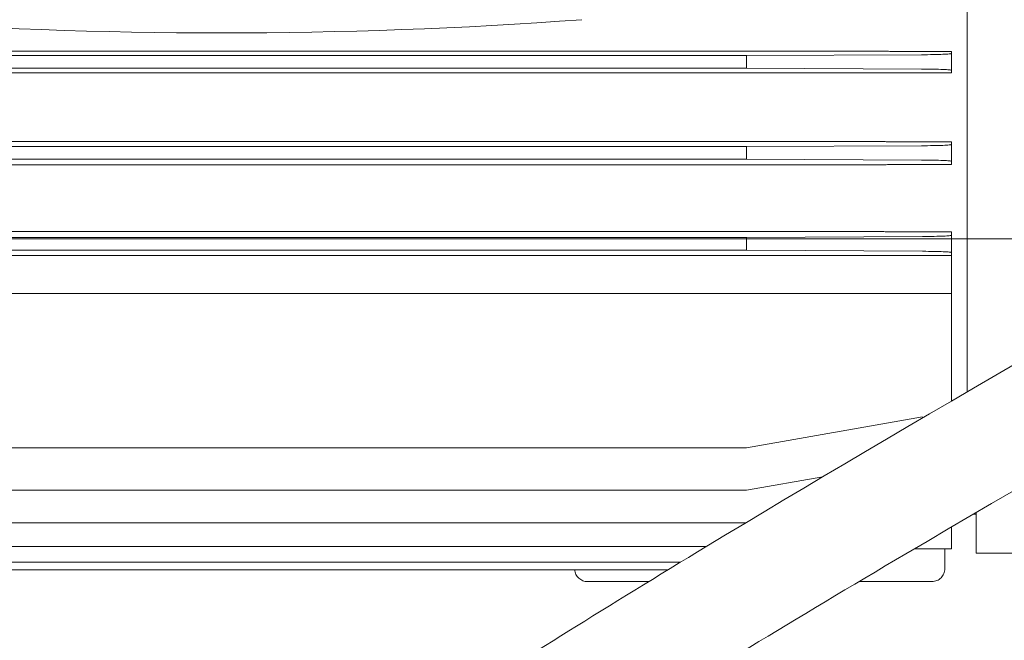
# Model space of a CAD drawing. Header units: millimetres. Extents: x -25606 to 96684, y -22894 to 47132.
# Tile 36 of 89: x 9034 to 9260, y 5766 to 5909. Entities that reach past the tile are written whole.
import ezdxf

# ---------------------------------------------------------------- set-up
doc = ezdxf.new("R2010")
doc.units = ezdxf.units.MM
doc.header["$LTSCALE"] = 50
doc.linetypes.add('A_CARA_16', pattern=[11.4, 6, -1.8, 0, -1.8, 0, -1.8])
doc.layers.add('AG_kanal', color=8, linetype='G_POTR_626_PN', lineweight=13)
doc.layers.add('CA_TG', color=9, linetype='A_CARA_16', lineweight=13)
doc.linetypes.add('G_POTR_626_PN', pattern='A,0.5,-1,2,-6.5,[8,hpfmlin.shx,S=1,R=0,X=0,Y=0],-6.5,2,-1,0.5', length=20)

# ---------------------------------------------------------------- blocks, each defined once
blk = doc.blocks.new('tg')
h = blk.add_hatch()
h.set_pattern_fill('ANSI31', color=252, scale=254, angle=345, style=0)
h.set_pattern_definition([(30, (1065.013, 2161), (-15.87501, 27.4963), [])])
edge = h.paths.add_edge_path()
edge.add_spline(control_points=[(5561.44, 5261.52), (5560.77, 5261.63), (5560.1, 5261.75), (5559.44, 5261.88)], knot_values=[13.825662, 13.825662, 13.825662, 13.825662, 14.000098, 14.000098, 14.000098, 14.000098], degree=3, periodic=0)
edge.add_line((5559.44, 5261.88), (5559.44, 5261.88))
edge.add_line((5559.44, 5261.88), (5559.44, 5298.08))
edge.add_line((5559.44, 5298.08), (5561.44, 5298.08))
edge.add_line((5561.44, 5298.08), (5561.44, 5261.52))
edge.add_line((5561.44, 5261.52), (5561.44, 5261.52))
edge = h.paths.add_edge_path()
edge.add_line((4448.44, 4291.46), (4448.44, 4376.45))
edge.add_spline(control_points=[(4448.44, 4376.45), (4449.11, 4376.22), (4449.78, 4375.97), (4450.44, 4375.72)], knot_values=[10.864235, 10.864235, 10.864235, 10.864235, 11.074814, 11.074814, 11.074814, 11.074814], degree=3, periodic=0)
edge.add_line((4450.44, 4375.72), (4450.44, 4375.72))
edge.add_line((4450.44, 4375.72), (4450.44, 4292.04))
edge.add_spline(control_points=[(4450.44, 4292.04), (4450.27, 4291.99), (4450.09, 4291.94), (4449.43, 4291.74), (4448.94, 4291.6), (4448.44, 4291.46)], knot_values=[22.713594, 22.713594, 22.713594, 22.713594, 22.768373, 22.768373, 22.922016, 22.922016, 22.922016, 22.922016], degree=3, periodic=0)
edge = h.paths.add_edge_path()
edge.add_ellipse((5557.44, 4308.55), major_axis=(-3, 4), ratio=1, start_angle=270, end_angle=299.5519)
edge.add_line((5559.44, 4313.13), (5559.44, 4362.82))
edge.add_line((5559.44, 4362.82), (5559.44, 4362.82))
edge.add_spline(control_points=[(5559.44, 4362.82), (5559.83, 4362.95), (5560.22, 4363.08), (5560.89, 4363.27), (5561.16, 4363.35), (5561.44, 4363.43)], knot_values=[5.579232, 5.579232, 5.579232, 5.579232, 5.705995, 5.705995, 5.795124, 5.795124, 5.795124, 5.795124], degree=3, periodic=0)
edge.add_line((5561.44, 4363.43), (5561.44, 4311.55))
at = {"color": 252}
for p, q in [((5169.56, 4994.75), (5169.56, 4849.84)), ((5148.3, 4928.05), (4848.52, 4928.05)), ((5118.91, 4927.05), (4877.91, 4927.05)), ((5118.91, 4927.05), (5159.02, 4927.25)), ((5118.91, 4924.15), (5118.91, 4927.05)), ((5165.91, 4928), (5155.22, 4928)), ((5165.91, 4928), (5165.91, 4927.52)), ((5165.91, 4927.52), (5165.91, 4923.68)), ((5148.3, 4923.06), (4848.52, 4923.06)), ((5118.91, 4924.15), (4877.91, 4924.15)), ((5159.02, 4923.95), (5118.91, 4924.15)), ((5155.22, 4923.12), (5165.91, 4923.12)), ((5165.91, 4923.68), (5165.91, 4923.12)), ((5148.3, 4907.3), (4848.52, 4907.3)), ((5165.91, 4907.24), (5155.22, 4907.24)), ((5165.91, 4907.24), (5165.91, 4902.04)), ((5118.91, 4906.15), (4877.91, 4906.15)), ((5118.91, 4906.15), (5159.02, 4906.35)), ((5118.91, 4903.25), (5118.91, 4906.15)), ((5118.91, 4903.25), (4877.91, 4903.25)), ((5159.02, 4903.05), (5118.91, 4903.25)), ((5148.3, 4901.97), (4848.52, 4901.97)), ((5155.22, 4902.04), (5165.91, 4902.04)), ((5148.3, 4886.62), (4848.52, 4886.62)), ((5165.91, 4886.56), (5155.22, 4886.56)), ((5165.91, 4886.56), (5165.91, 4881.83)), ((5118.91, 4885.25), (4877.91, 4885.25)), ((5118.91, 4885.25), (5159.3, 4885.5)), ((5118.91, 4882.35), (5118.91, 4885.25)), ((5118.91, 4882.35), (4877.91, 4882.35)), ((5159.3, 4882.1), (5118.91, 4882.35)), ((5165.91, 4881.83), (5165.91, 4881.11)), ((5165.91, 4881.11), (4830.91, 4881.11)), ((5165.91, 4881.11), (5165.91, 4847.71)), ((5165.91, 4872.44), (4830.91, 4872.44)), ((5118.91, 4836.93), (5159.3, 4844.06)), ((5118.91, 4836.93), (4934.78, 4836.93)), ((5118.91, 4827.24), (5136.36, 4830.31)), ((5118.91, 4827.24), (4920.54, 4827.24)), ((5171.02, 4821.75), (5171.56, 4821.75)), ((5171.56, 4822.06), (5171.56, 4812.75)), ((5118.71, 4819.76), (4877.91, 4819.76)), ((5165.91, 4818.76), (5165.91, 4813.75)), ((5109.67, 4814.31), (4877.91, 4814.31)), ((5157.37, 4813.75), (5165.91, 4813.75)), ((5164.41, 4813.75), (5164.41, 4809.25)), ((5204.56, 4812.75), (5171.56, 4812.75)), ((5103.79, 4810.74), (4877.91, 4810.74)), ((5100.89, 4808.97), (4877.91, 4808.97)), ((5096.44, 4806.25), (5082.41, 4806.25)), ((5161.41, 4806.25), (5144.68, 4806.25))]:
    blk.add_line(p, q, dxfattribs=at)
for centre, radius, start, end in [((4998.41, 6057.25), 1125, 265.78603, 274.21397), ((5082.41, 4809.25), 3, 185.3588, 270), ((5161.41, 4809.25), 3, 270, 0)]:
    blk.add_arc(centre, radius, start, end, dxfattribs=at)
for centre, major_axis, ratio, start_param, end_param in [((5157.91, 4927.52), (-8, 0), 0.034921, 1.710423, 3.141593), ((7370.13, 4670.34), (7574.33, 0), 0.034899, 1.867735, 1.868333), ((5157.91, 4923.68), (-8, 0), 0.034921, 3.141593, 4.572763), ((7004.68, 5113.54), (-6194.12, 0), 0.034899, 1.266638, 1.26737), ((5157.91, 4906.62), (-8, 0), 0.034921, 1.710423, 3.141593), ((5157.91, 4902.78), (-8, 0), 0.034921, 3.141593, 4.572763), ((6332.22, 4779.97), (3690.71, 0), 0.034899, 1.895744, 1.896981), ((6125.77, 4983.39), (-2939.62, 0), 0.034899, 1.232294, 1.233854), ((5157.91, 4885.77), (-8, 0), 0.034921, 1.745329, 3.141592), ((5157.91, 4881.83), (-8, 0), 0.034921, 3.141593, 4.537856)]:
    blk.add_ellipse(centre, major_axis=major_axis, ratio=ratio, start_param=start_param, end_param=end_param, dxfattribs=at)
for points, knots in [([(4992.93, 4745.84), (4997.01, 4745.84), (4999, 4746.2), (5004.33, 4748.24), (5007.13, 4749.64), (5019.37, 4756.83), (5032.56, 4765.85), (5082.68, 4798.22), (5130.58, 4827.42), (5242.37, 4891.85), (5303.21, 4926.12), (5372.37, 4965.64), (5392.04, 4976.92), (5416.14, 4990.18), (5423.28, 4993.99), (5436.02, 5000.34), (5441.63, 5002.89), (5451.63, 5006.63), (5456.11, 5007.93), (5465.42, 5009.32), (5470.31, 5009.23), (5478.76, 5007.39), (5482.32, 5005.97), (5486.82, 5003.68), (5487.97, 5003.05), (5489.12, 5002.39)], [1, 1, 1, 1, 1.148821, 1.148821, 1.255648, 1.255648, 1.507157, 1.507157, 1.907157, 1.907157, 2.307157, 2.307157, 2.507157, 2.507157, 2.607157, 2.607157, 2.705367, 2.705367, 2.794757, 2.794757, 2.890784, 2.890784, 2.971439, 2.971439, 3, 3, 3, 3]), ([(4992.93, 4720.84), (5000.41, 4720.84), (5007.65, 4722.37), (5021.46, 4728.66), (5028.38, 4733.13), (5058.41, 4752.72), (5092.69, 4775.28), (5190.18, 4833.37), (5252.5, 4868.55), (5333.62, 4914.7), (5358.49, 4928.93), (5400.89, 4953.12), (5418.44, 4963.09), (5438.89, 4973.9), (5444.75, 4976.81), (5457.15, 4982.29), (5462.34, 4983.75), (5467.52, 4984.19), (5468.8, 4984.05), (5471.6, 4983.26), (5473.06, 4982.67), (5475.49, 4981.37), (5476.04, 4981.07), (5476.62, 4980.74)], [1, 1, 1, 1, 1.178713, 1.178713, 1.361279, 1.361279, 1.761279, 1.761279, 2.161279, 2.161279, 2.361279, 2.361279, 2.561279, 2.561279, 2.661279, 2.661279, 2.813576, 2.813576, 2.906423, 2.906423, 2.980207, 2.980207, 3, 3, 3, 3]), ([(5149.6, 4928.05), (5149.49, 4928.05), (5149.37, 4928.05), (5148.93, 4928.05), (5148.6, 4928.05), (5148.3, 4928.05)], [-1.6655033, -1.6655033, -1.6655033, -1.6655033, -1.6326833, -1.6326833, -1.5425601, -1.5425601, -1.5425601, -1.5425601]), ([(5153.93, 4928), (5154.04, 4928), (5154.15, 4928), (5154.59, 4928), (5154.92, 4928), (5155.22, 4928)], [-0.1229354, -0.1229354, -0.1229354, -0.1229354, -0.0900723, -0.0900723, 0, 0, 0, 0]), ([(5148.3, 4923.06), (5148.6, 4923.06), (5148.92, 4923.06), (5149.36, 4923.06), (5149.48, 4923.07), (5149.6, 4923.07)], [-1.5823262, -1.5823262, -1.5823262, -1.5823262, -1.4936562, -1.4936562, -1.4591815, -1.4591815, -1.4591815, -1.4591815]), ([(5155.22, 4923.12), (5154.92, 4923.12), (5154.6, 4923.12), (5154.17, 4923.12), (5154.04, 4923.11), (5153.93, 4923.11)], [-3.1921128, -3.1921128, -3.1921128, -3.1921128, -3.1035296, -3.1035296, -3.0689821, -3.0689821, -3.0689821, -3.0689821]), ([(5149.6, 4907.29), (5149.48, 4907.29), (5149.35, 4907.3), (5148.92, 4907.3), (5148.6, 4907.3), (5148.3, 4907.3)], [-1.7246195, -1.7246195, -1.7246195, -1.7246195, -1.6893775, -1.6893775, -1.6013739, -1.6013739, -1.6013739, -1.6013739]), ([(5153.93, 4907.25), (5154.05, 4907.24), (5154.17, 4907.24), (5154.61, 4907.24), (5154.93, 4907.24), (5155.22, 4907.24)], [-0.1232282, -0.1232282, -0.1232282, -0.1232282, -0.087899, -0.087899, 0, 0, 0, 0]), ([(5148.3, 4901.97), (5148.59, 4901.97), (5148.9, 4901.97), (5149.34, 4901.98), (5149.47, 4901.98), (5149.6, 4901.98)], [-1.665254, -1.665254, -1.665254, -1.665254, -1.5793587, -1.5793587, -1.5416492, -1.5416492, -1.5416492, -1.5416492]), ([(5155.22, 4902.04), (5154.93, 4902.04), (5154.62, 4902.04), (5154.19, 4902.03), (5154.05, 4902.03), (5153.93, 4902.03)], [-3.3898121, -3.3898121, -3.3898121, -3.3898121, -3.3040849, -3.3040849, -3.266238, -3.266238, -3.266238, -3.266238]), ([(5149.6, 4886.62), (5149.47, 4886.62), (5149.33, 4886.62), (5148.89, 4886.62), (5148.59, 4886.62), (5148.3, 4886.62)], [-1.8251133, -1.8251133, -1.8251133, -1.8251133, -1.7860754, -1.7860754, -1.7012917, -1.7012917, -1.7012917, -1.7012917]), ([(5153.93, 4886.56), (5154.06, 4886.56), (5154.19, 4886.56), (5154.63, 4886.56), (5154.94, 4886.56), (5155.22, 4886.56)], [-0.123782, -0.123782, -0.123782, -0.123782, -0.0845777, -0.0845777, 0, 0, 0, 0])]:
    blk.add_open_spline(points, degree=3, knots=knots, dxfattribs=at)
blk.add_open_spline([(5153.93, 4928), (5152.48, 4928.02), (5151.04, 4928.03), (5149.6, 4928.05)], degree=3, dxfattribs=at)

msp = doc.modelspace()

# ---------------------------------------------------------------- linework, layer by layer
at = {"layer": 'AG_kanal', "ltscale": 0.7}
msp.add_lwpolyline([(3421.41, 6146.16), (3587.62, 5858.28), (11756.86, 5858.28)], dxfattribs=at)

# ---------------------------------------------------------------- block references
at = {"layer": 'CA_TG'}
msp.add_blockref('tg', (4082.27, 973.28), dxfattribs=at)

doc.saveas('drawing.dxf')
